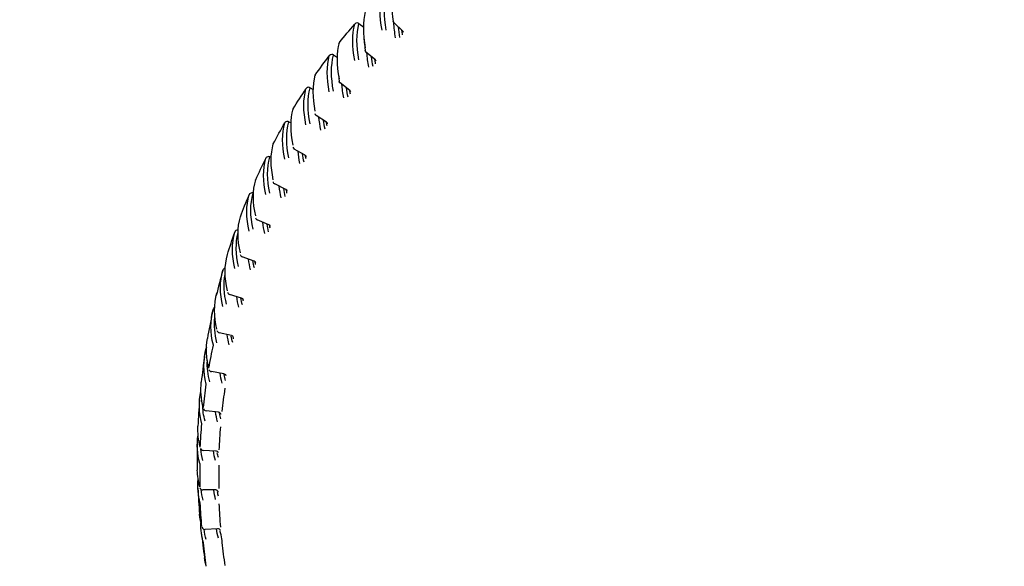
# Model space of a CAD drawing. Header units: millimetres. Extents: x 2985995 to 3127507, y -509231 to -458405.
# Tile 34 of 100: x 3023709 to 3023741, y -484658 to -484640. Entities that reach past the tile are written whole.
import ezdxf

# ---------------------------------------------------------------- set-up
doc = ezdxf.new("R2010")
doc.units = ezdxf.units.MM
doc.header["$LTSCALE"] = 1000
doc.header["$MEASUREMENT"] = 0
doc.layers.add('ELECTRICAL', color=7, linetype='CONTINUOUS')
doc.layers.add('Equipment', color=5, linetype='CONTINUOUS')
doc.styles.add('ARAIL', font='arial.ttf')

msp = doc.modelspace()

# ---------------------------------------------------------------- linework, layer by layer
at = {"layer": 'Equipment'}
for p, q in [((3023719.93047, -484640.45279, 0.02452), (3023720.08966, -484640.5714, 0.02452)), ((3023721.35707, -484640.6968, 0.02452), (3023721.06728, -484640.42119, 0.02452)), ((3023719.10363, -484641.47301, 0.02452), (3023719.23484, -484641.55914, 0.02452)), ((3023720.46816, -484641.63725, 0.02452), (3023720.16124, -484641.37864, 0.02452)), ((3023719.64051, -484642.62696, 0.02452), (3023719.3176, -484642.38635, 0.02452)), ((3023718.34312, -484642.53888, 0.02452), (3023718.44597, -484642.59802, 0.02452)), ((3023718.87715, -484643.66234, 0.02452), (3023718.53942, -484643.44063, 0.02452)), ((3023717.6517, -484643.6465, 0.02452), (3023717.72589, -484643.68353, 0.02452)), ((3023718.18087, -484644.73963, 0.02452), (3023717.82956, -484644.53765, 0.02452)), ((3023717.0319, -484644.79182, 0.02452), (3023717.07715, -484644.81119, 0.02452)), ((3023717.5542, -484645.8549, 0.02452), (3023717.1906, -484645.67341, 0.02452)), ((3023716.48597, -484645.97066, 0.02452), (3023716.50209, -484645.97647, 0.02452)), ((3023716.99943, -484647.0041, 0.02452), (3023716.62487, -484646.84377, 0.02452)), ((3023716.51859, -484648.18302, 0.02452), (3023716.13443, -484648.04446, 0.02452)), ((3023716.11342, -484649.38739, 0.02452), (3023715.72109, -484649.27112, 0.02452)), ((3023715.78541, -484650.61281, 0.02452), (3023715.38634, -484650.51927, 0.02452)), ((3023715.53575, -484651.85482, 0.02452), (3023715.13143, -484651.78435, 0.02452)), ((3023715.36538, -484653.1089, 0.02452), (3023714.95728, -484653.06177, 0.02452)), ((3023715.2749, -484654.37046, 0.02452), (3023714.86453, -484654.34685, 0.02452)), ((3023715.26465, -484655.63492, 0.02452), (3023714.85352, -484655.63492, 0.02452)), ((3023715.33469, -484656.89766, 0.02452), (3023714.92431, -484656.92127, 0.02452))]:
    msp.add_line(p, q, dxfattribs=at)
for centre, radius, start, end in [((3023719.87072, -484640.53297, 0.02452), 0.1, 90, 139.486892), ((3023719.87072, -484640.53297, 0.02452), 0.1, 53.310013, 90), ((3023721.13619, -484640.34872, 0.02452), 0.1, 189.299544, 226.436999), ((3023721.32652, -484640.74175, 0.02452), 0.05312, 4.160326, 55.765713), ((3023738.09411, -484640.6755, 0.02452), 39.3899, 268.800575, 359.926239), ((3023736.45308, -484640.63134, 0.02452), 39.43388, 180.658651, 271.186443), ((3023719.37734, -484641.1319, 0.02452), 0.1, 141.553712, 165.569999), ((3023719.04875, -484641.55661, 0.02452), 0.1, 90, 142.990302), ((3023719.04875, -484641.55661, 0.02452), 0.1, 56.716426, 90), ((3023720.22567, -484641.30217, 0.02452), 0.1, 189.928012, 229.883766), ((3023720.43895, -484641.68693, 0.02452), 0.05581, 5.950086, 59.729069), ((3023718.5943, -484642.18277, 0.02452), 0.1, 145.069282, 165.157314), ((3023719.37734, -484642.30616, 0.02452), 0.1, 190.536302, 233.310013), ((3023718.29327, -484642.62558, 0.02452), 0.1, 90, 146.514175), ((3023718.29327, -484642.62558, 0.02452), 0.1, 60.103953, 90), ((3023719.60509, -484642.68585, 0.02452), 0.06719, 10.252428, 59.179367), ((3023717.8794, -484643.27669, 0.02452), 0.1, 148.604905, 164.818135), ((3023718.5943, -484643.35704, 0.02452), 0.1, 191.122654, 236.716426), ((3023717.60704, -484643.73598, 0.02452), 0.1, 90, 150.05775), ((3023717.60704, -484643.73598, 0.02452), 0.1, 63.473787, 90), ((3023717.23526, -484644.40967, 0.02452), 0.1, 152.159628, 164.550356), ((3023717.8794, -484644.45096, 0.02452), 0.1, 191.685243, 240.103953), ((3023716.99255, -484644.88376, 0.02452), 0.1, 90, 153.619942), ((3023716.99255, -484644.88376, 0.02452), 0.1, 66.827342, 90), ((3023716.66422, -484645.57757, 0.02452), 0.1, 155.73218, 164.351583), ((3023717.23526, -484645.58394, 0.02452), 0.1, 192.222168, 243.473787), ((3023716.45205, -484646.06473, 0.02452), 0.1, 90, 157.199355), ((3023716.45205, -484646.06473, 0.02452), 0.1, 70.166226, 90), ((3023717.52768, -484645.92501, 0.02452), 0.07315, 12.552993, 69.329533), ((3023716.16836, -484646.77613, 0.02452), 0.1, 159.320986, 164.219212), ((3023716.66422, -484646.75184, 0.02452), 0.1, 192.731453, 246.827342), ((3023715.9875, -484647.27458, 0.02452), 0.1, 90, 160.794293), ((3023715.9875, -484647.27458, 0.02452), 0.1, 81.24391, 90), ((3023716.97347, -484647.07963, 0.02452), 0.07843, 14.243477, 71.185375), ((3023716.16836, -484647.9504, 0.02452), 0.1, 193.21104, 250.166226), ((3023716.4911, -484648.26518, 0.02452), 0.08639, 16.247086, 71.570517), ((3023737.26959, -484654.56736, 0.02452), 22.6, 164.402909, 166.538607), ((3023715.60062, -484648.50891, 0.02452), 0.1, 101.637011, 164.142585), ((3023715.7495, -484649.17524, 0.02452), 0.1, 193.658783, 253.49222), ((3023716.09325, -484649.47073, 0.02452), 0.08463, 16.399929, 76.246206), ((3023715.2928, -484649.76319, 0.02452), 0.1, 124.177142, 164.192607), ((3023737.26959, -484654.56736, 0.02452), 22.6, 168.024243, 170.162724), ((3023715.40917, -484650.42191, 0.02452), 0.1, 194.072449, 256.807251), ((3023715.77202, -484650.69696, 0.02452), 0.08351, 16.398127, 80.962109), ((3023715.06518, -484651.03287, 0.02452), 0.1, 158.560344, 164.297672), ((3023737.26959, -484654.56736, 0.02452), 22.6, 171.654119, 173.794624), ((3023715.1486, -484651.68584, 0.02452), 0.1, 194.449714, 260.113365), ((3023715.52202, -484651.94511, 0.02452), 0.09105, 18.436653, 81.4446), ((3023737.26959, -484654.56736, 0.02452), 22.6, 175.289923, 177.431657), ((3023714.96875, -484652.96243, 0.02452), 0.1, 194.788163, 263.412709), ((3023737.26959, -484654.56736, 0.02452), 22.6, 178.928927, 181.071073), ((3023714.87027, -484654.24702, 0.02452), 0.1, 195.085286, 266.707499), ((3023715.2724, -484654.46372, 0.02452), 0.09257, 19.383748, 88.599201), ((3023735.11953, -484655.15711, 0.02452), 20.36922, 178.925105, 181.074895), ((3023735.17863, -484655.21336, 0.02452), 19.80949, 178.904601, 181.095399), ((3023737.26959, -484654.56736, 0.02452), 22.6, 182.568343, 184.710077), ((3023714.85352, -484655.53492, 0.02452), 0.1, 195.338488, 270), ((3023714.91857, -484656.82143, 0.02452), 0.1, 195.545087, 273.292501), ((3023715.34155, -484656.99441, 0.02452), 0.09674, 20.680909, 94.159337), ((3023737.26959, -484654.56736, 0.02452), 22.6, 186.205376, 188.345881), ((3023713.22022, -484657.56301, 0.02452), 2.27442, 5.434317, 11.754349)]:
    msp.add_arc(centre, radius, start, end, dxfattribs=at)
at = {"layer": 'Equipment', "extrusion": (0, 0, -1)}
for centre, major_axis, ratio, start_param, end_param in [((3023737.53602, -484654.28135, 0.02452), (-16.53423, 15.40187), 0.23130254, -0.29677586, -0.12765881), ((3023737.60115, -484654.21143, 0.02452), (-16.46107, 15.33372), 0.23130254, -0.29677586, -0.12765881), ((3023736.91604, -484654.90361, 0.02452), (-15.50346, 16.30131), 0.21850801, -0.31039223, -0.21600379), ((3023737.00316, -484654.85338, 0.02452), (-16.53423, 15.40187), 0.23130254, -0.29677586, -0.12765881), ((3023737.26959, -484653.97762, 0.02452), (-22.51928, 0), 0.95105652, 0.6467252, 0.6824101), ((3023737.51737, -484654.26657, 0.02452), (-17.44082, 14.36719), 0.24325307, -0.28232339, -0.11320634), ((3023719.87072, -484640.53297, 0.02452), (-0.07603, 0.06496), 0.23981419, -0.11757242, 0), ((3023737.57795, -484654.19304, 0.02452), (-17.36365, 14.30362), 0.24325307, -0.28232339, -0.11320634), ((3023737.60115, -484654.21143, 0.02452), (-16.16503, 15.05795), 0.23130254, -0.29832827, -0.23283367), ((3023737.66566, -484654.14217, 0.02452), (-16.09188, 14.98982), 0.23130254, -0.29832827, -0.25351914), ((3023736.84724, -484654.96904, 0.02452), (-15.15575, 15.9357), 0.21850801, -0.31194465, -0.29354249), ((3023737.0218, -484654.86816, 0.02452), (-17.44082, 14.36719), 0.24325307, -0.28232339, -0.11320634), ((3023719.37734, -484641.1319, 0.02452), (-0.09685, 0.02492), 0.9637541, -0.00000014, 0.40544313), ((3023719.37734, -484641.1319, 0.02452), (-0.07832, 0.06218), 0.24661448, -0.10879801, 0.00000002), ((3023736.93803, -484654.9233, 0.02452), (-16.46107, 15.33372), 0.23130254, -0.29677586, -0.23554237), ((3023737.26959, -484653.97762, 0.02452), (-22.51928, 0), 0.95105651, 0.58630987, 0.62199478), ((3023737.49782, -484654.25289, 0.02452), (-18.28759, 13.27262), 0.254316, -0.26707973, -0.09796269), ((3023719.04875, -484641.55661, 0.02452), (-0.07985, 0.0602), 0.25114363, -0.10255749, -0.00000002), ((3023737.55362, -484654.17601, 0.02452), (-18.20667, 13.21389), 0.254316, -0.26707973, -0.09796269), ((3023737.57795, -484654.19304, 0.02452), (-17.05137, 14.04638), 0.24325307, -0.2838758, -0.22207741), ((3023737.63795, -484654.1202, 0.02452), (-16.97422, 13.98282), 0.24325307, -0.2838758, -0.24164921), ((3023736.87352, -484654.99256, 0.02452), (-16.09188, 14.98982), 0.23130253, -0.29832825, -0.28102305), ((3023737.04135, -484654.88184, 0.02452), (-18.28759, 13.27262), 0.254316, -0.26707973, -0.09796269), ((3023718.5943, -484642.18277, 0.02452), (-0.09666, 0.02562), 0.9624843, 0, 0.33830664), ((3023718.5943, -484642.18277, 0.02452), (-0.08198, 0.05726), 0.25740744, -0.09333004, -0.00000001), ((3023736.96123, -484654.94169, 0.02452), (-17.36365, 14.30362), 0.24325307, -0.28232339, -0.24973497), ((3023737.55362, -484654.17601, 0.02452), (-17.87923, 12.97625), 0.254316, -0.26863214, -0.20993849), ((3023737.26959, -484653.97762, 0.02452), (-22.51928, 0), 0.95105651, 0.52589467, 0.56157957), ((3023737.47744, -484654.24036, 0.02452), (-19.07006, 12.12152), 0.26445096, -0.2510949, -0.08197785), ((3023718.29327, -484642.62558, 0.02452), (-0.0834, 0.05517), 0.26155653, -0.08678602, 0.00000003), ((3023737.52826, -484654.16042, 0.02452), (-18.98568, 12.06789), 0.26445096, -0.2510949, -0.08197785), ((3023737.60889, -484654.09987, 0.02452), (-17.79833, 12.91753), 0.254316, -0.26863214, -0.22857401), ((3023736.90123, -484655.01452, 0.02452), (-16.97422, 13.98282), 0.24325307, -0.2838758, -0.26749371), ((3023737.06173, -484654.89437, 0.02452), (-19.07006, 12.12152), 0.26445096, -0.2510949, -0.08197785), ((3023717.8794, -484643.27669, 0.02452), (-0.09651, 0.02619), 0.96116042, 0.00000006, 0.27241335), ((3023717.8794, -484643.27669, 0.02452), (-0.08536, 0.05209), 0.26726123, -0.07713662, -0.00000004), ((3023737.26959, -484653.97762, 0.02452), (-22.51928, 0), 0.95105652, 0.46547953, 0.50116443), ((3023737.4563, -484654.22902, 0.02452), (-19.78388, 10.91773), 0.27362096, -0.23442409, -0.06530704), ((3023717.60704, -484643.73598, 0.02452), (-0.08665, 0.04991), 0.27101511, -0.07031172, 0.00000005), ((3023737.50195, -484654.1463, 0.02452), (-19.69634, 10.86942), 0.27362096, -0.23442409, -0.06530704), ((3023737.52826, -484654.16042, 0.02452), (-18.64423, 11.85085), 0.26445096, -0.25264731, -0.19657028), ((3023737.57859, -484654.08124, 0.02452), (-18.55987, 11.79723), 0.26445096, -0.25264731, -0.21441626), ((3023736.93029, -484655.03486, 0.02452), (-17.79833, 12.91753), 0.25431598, -0.26863212, -0.25302946), ((3023737.08287, -484654.90571, 0.02452), (-19.78388, 10.91773), 0.27362096, -0.23442409, -0.06530704), ((3023717.23526, -484644.40967, 0.02452), (-0.09639, 0.02664), 0.95978716, -0.00000011, 0.20772476), ((3023717.23526, -484644.40967, 0.02452), (-0.08843, 0.0467), 0.2761394, -0.0602745, 0.00000006), ((3023737.50195, -484654.1463, 0.02452), (-19.3421, 10.67394), 0.27362096, -0.2359765, -0.18210632), ((3023737.54716, -484654.06438, 0.02452), (-19.25458, 10.62564), 0.27362096, -0.2359765, -0.19928619), ((3023737.26959, -484653.97762, 0.02452), (-22.51928, 0), 0.95105651, 0.40506421, 0.44074912), ((3023737.43448, -484654.21891, 0.02452), (-20.42488, 9.66556), 0.28179255, -0.21712761, -0.04801057), ((3023716.99255, -484644.88376, 0.02452), (-0.08959, 0.04443), 0.27948517, -0.05319347, -0.00000004), ((3023737.4748, -484654.13373, 0.02452), (-20.3345, 9.62279), 0.28179255, -0.21712761, -0.04801057), ((3023736.96059, -484655.05349, 0.02452), (-18.55987, 11.79723), 0.26445094, -0.2526473, -0.2393079), ((3023737.10469, -484654.91581, 0.02452), (-20.42488, 9.66556), 0.28179255, -0.21712761, -0.04801057), ((3023716.66422, -484645.57757, 0.02452), (-0.09629, 0.02697), 0.95836999, 0.00000032, 0.14419835), ((3023716.66422, -484645.57757, 0.02452), (-0.09116, 0.0411), 0.28400985, -0.04280552, 0.00000011), ((3023737.44689, -484654.12274, 0.02452), (-20.8963, 8.33275), 0.28893591, -0.19927081, -0.03015376), ((3023737.4748, -484654.13373, 0.02452), (-19.96879, 9.44973), 0.28179255, -0.21868002, -0.16666709), ((3023737.51472, -484654.04936, 0.02452), (-19.87844, 9.40697), 0.28179255, -0.21868003, -0.18328627), ((3023736.99202, -484655.07035, 0.02452), (-19.25458, 10.62564), 0.27362094, -0.23597647, -0.22409818), ((3023737.26959, -484653.97762, 0.02452), (-22.51928, 0), 0.95105652, 0.34464907, 0.38033397), ((3023737.41206, -484654.21008, 0.02452), (-20.98917, 8.36979), 0.28893591, -0.19927081, -0.03015376), ((3023737.12712, -484654.92465, 0.02452), (-20.98917, 8.36979), 0.28893591, -0.19927081, -0.03015376), ((3023716.16836, -484646.77613, 0.02452), (-0.09623, 0.0272), 0.95691307, -0.00000021, 0.08178589), ((3023737.44689, -484654.12274, 0.02452), (-20.52048, 8.18289), 0.28893591, -0.20082322, -0.15036448), ((3023737.48139, -484654.03623, 0.02452), (-20.42763, 8.14587), 0.28893591, -0.20082322, -0.16651443), ((3023737.26959, -484653.97762, 0.02452), (-22.51928, 0), 0.95105651, 0.28423373, 0.31991863), ((3023737.38912, -484654.20255, 0.02452), (-21.47319, 7.03567), 0.29502497, -0.18092372, -0.01180668), ((3023737.41834, -484654.11337, 0.02452), (-21.37818, 7.00454), 0.29502497, -0.18092372, -0.02209204), ((3023737.02446, -484655.08537, 0.02452), (-19.87844, 9.40697), 0.28179257, -0.21868004, -0.20833406), ((3023737.15006, -484654.93218, 0.02452), (-21.47319, 7.03567), 0.29502497, -0.18092372, -0.01180668), ((3023737.41834, -484654.11337, 0.02452), (-20.9937, 6.87856), 0.29502497, -0.18247613, -0.13330473), ((3023737.44728, -484654.02503, 0.02452), (-20.8987, 6.84744), 0.29502497, -0.18247613, -0.14906603), ((3023737.05779, -484655.0985, 0.02452), (-20.42763, 8.14587), 0.28893591, -0.20082322, -0.1919458), ((3023737.36574, -484654.19635, 0.02452), (-21.87379, 5.66886), 0.30003752, -0.16216074, 0.0069563), ((3023737.38925, -484654.10565, 0.02452), (-21.777, 5.64377), 0.30003752, -0.16216074, -0.0237478), ((3023737.17344, -484654.93837, 0.02452), (-21.87379, 5.66886), 0.30003752, -0.16216074, 0.0069563), ((3023737.38925, -484654.10565, 0.02452), (-21.38535, 5.54227), 0.30003752, -0.16371315, -0.11559038), ((3023737.41253, -484654.01582, 0.02452), (-21.28858, 5.5172), 0.30003752, -0.16371315, -0.13103511), ((3023737.09189, -484655.10969, 0.02452), (-20.8987, 6.84744), 0.2950249, -0.18247608, -0.17497256), ((3023737.34201, -484654.19151, 0.02452), (-22.18827, 4.27541), 0.30395527, -0.1430601, 0.02605694), ((3023715.2928, -484649.76319, 0.02452), (-0.09622, 0.02724), 0.95236272, -0.06370137, 0.0000001), ((3023737.35972, -484654.09962, 0.02452), (-22.0901, 4.25649), 0.30395527, -0.1430601, -0.02514936), ((3023737.19717, -484654.94322, 0.02452), (-22.18827, 4.27541), 0.30395527, -0.1430601, -0.00567294), ((3023737.35972, -484654.09962, 0.02452), (-21.69281, 4.17994), 0.30395527, -0.14461251, -0.09732138), ((3023737.37725, -484654.00862, 0.02452), (-21.59466, 4.16102), 0.30395527, -0.14461251, -0.11472228), ((3023737.12665, -484655.11891, 0.02452), (-21.28858, 5.5172), 0.30003754, -0.16371316, -0.1571319), ((3023737.31802, -484654.18804, 0.02452), (-22.41449, 2.86167), 0.30676391, -0.12370326, 0.04541379), ((3023715.06518, -484651.03287, 0.02452), (-0.09627, 0.02706), 0.95080432, -0.12215603, 0), ((3023737.26959, -484655.15711, 0.02452), (-22.51928, 0), 0.95105651, 0.16340327, 0.19908818), ((3023737.32986, -484654.0953, 0.02452), (-22.31531, 2.84901), 0.30676391, -0.12370326, -0.02630543), ((3023737.32986, -484654.0953, 0.02452), (-21.91398, 2.79777), 0.30676391, -0.12525567, -0.07859564), ((3023737.34158, -484654.00345, 0.02452), (-21.81482, 2.78511), 0.30676392, -0.12525567, -0.09720266), ((3023737.29385, -484654.18595, 0.02452), (-22.55086, 1.43427), 0.30845321, -0.10417417, 0.04812616), ((3023737.22116, -484654.94669, 0.02452), (-22.41449, 2.86167), 0.30676391, -0.12370326, -0.00573078), ((3023737.26959, -484655.15711, 0.02452), (-22.51928, 0), 0.95105652, 0.10298805, 0.13867295), ((3023737.26959, -484655.21336, 0.02452), (-21.90045, 0), 0.95105652, 0.10264767, 0.13901331), ((3023737.29978, -484654.0927, 0.02452), (-22.45108, 1.42793), 0.30845321, -0.10417417, -0.02722096), ((3023737.29978, -484654.0927, 0.02452), (-22.04731, 1.40225), 0.30845321, -0.10572658, -0.05950918), ((3023737.30565, -484654.00035, 0.02452), (-21.94754, 1.3959), 0.30845321, -0.10572658, -0.08012397), ((3023737.24533, -484654.94878, 0.02452), (-22.55086, 1.43427), 0.30845321, -0.10417417, -0.00576565), ((3023737.26959, -484655.15711, 0.02452), (-22.51928, 0), 0.95105652, 0.04257279, 0.07825769), ((3023737.26959, -484655.21336, 0.02452), (-21.90045, 0), 0.95105652, 0.04223243, 0.07859807), ((3023737.26959, -484654.18525, 0.02452), (-22.59643, 0), 0.30901699, -0.08455852, 0.04803126), ((3023737.26959, -484654.09184, 0.02452), (-22.49644, 0), 0.30901699, -0.08455852, -0.0292991), ((3023737.26959, -484654.09184, 0.02452), (-22.09185, 0), 0.309017, -0.08611093, -0.04015592), ((3023737.26959, -484653.99931, 0.02452), (-21.99189, 0), 0.30901699, -0.08611093, -0.06365633), ((3023737.26959, -484654.94948, 0.02452), (-22.59643, 0), 0.30901699, -0.08455852, -0.0057773), ((3023737.24533, -484654.18595, 0.02452), (-22.55086, -1.43427), 0.30845321, -0.06494288, 0.04801146), ((3023737.2394, -484654.0927, 0.02452), (-22.45108, -1.42793), 0.30845321, -0.06494288, -0.01396175), ((3023737.2394, -484654.0927, 0.02452), (-22.04731, -1.40225), 0.30845321, -0.06649529, -0.02135828), ((3023737.23353, -484654.00035, 0.02452), (-21.94754, -1.3959), 0.3084532, -0.06649529, -0.04486081), ((3023737.26959, -484655.15711, 0.02452), (-22.51928, 0), 0.95105652, -0.0782577, -0.0425728), ((3023737.26959, -484655.21336, 0.02452), (-21.90045, 0), 0.95105651, -0.07859805, -0.04223241), ((3023737.29385, -484654.94878, 0.02452), (-22.55086, -1.43427), 0.30845321, -0.06494288, -0.00576565), ((3023737.22116, -484654.18804, 0.02452), (-22.41449, -2.86167), 0.30676391, -0.04541379, 0.04806693), ((3023737.20932, -484654.0953, 0.02452), (-21.91398, -2.79777), 0.30676391, -0.0469662, -0.00101119), ((3023737.20932, -484654.0953, 0.02452), (-22.31531, -2.84901), 0.30676391, -0.04541379, 0.00391587), ((3023737.19759, -484654.00345, 0.02452), (-21.81482, -2.78511), 0.30676391, -0.0469662, -0.02638309), ((3023737.26959, -484655.15711, 0.02452), (-22.51928, 0), 0.95105652, -0.13867294, -0.10298804), ((3023737.26959, -484655.21336, 0.02452), (-21.90045, 0), 0.95105652, -0.13901331, -0.10264767), ((3023737.31802, -484654.94669, 0.02452), (-22.41449, -2.86167), 0.30676391, -0.04541379, -0.00573078)]:
    msp.add_ellipse(centre, major_axis=major_axis, ratio=ratio, start_param=start_param, end_param=end_param, dxfattribs=at)
at = {"layer": 'Equipment'}
for points, knots in [([(3023718.91234, -484643.71188, 0.02452), (3023718.91212, -484643.71041, 0.02452), (3023718.91107, -484643.70416, 0.02452), (3023718.9015, -484643.68222, 0.02452), (3023718.88675, -484643.67048, 0.02452), (3023718.87699, -484643.66254, 0.02452)], [0, 0, 0, 0, 0.1032172, 0.51370915, 1, 1, 1, 1]), ([(3023718.22078, -484644.79158, 0.02452), (3023718.22059, -484644.7904, 0.02452), (3023718.21965, -484644.78498, 0.02452), (3023718.21086, -484644.76549, 0.02452), (3023718.1955, -484644.7467, 0.02452), (3023718.1831, -484644.74183, 0.02452), (3023718.18051, -484644.74082, 0.02452)], [0, 0, 0, 0, 0.08313142, 0.44399992, 0.90034437, 1, 1, 1, 1]), ([(3023715.44405, -484653.17104, 0.02452), (3023715.44396, -484653.17063, 0.02452), (3023715.44364, -484653.16941, 0.02452), (3023715.44045, -484653.16055, 0.02452), (3023715.43074, -484653.1439, 0.02452), (3023715.41059, -484653.12427, 0.02452), (3023715.38576, -484653.11107, 0.02452), (3023715.37043, -484653.1106, 0.02452), (3023715.36534, -484653.1105, 0.02452)], [0, 0, 0, 0, 0.06049063, 0.19501437, 0.36689999, 0.6121961, 0.88939244, 1, 1, 1, 1]), ([(3023715.3557, -484655.69754, 0.02452), (3023715.35571, -484655.69754, 0.02452), (3023715.35567, -484655.69743, 0.02452), (3023715.35398, -484655.69236, 0.02452), (3023715.34828, -484655.68045, 0.02452), (3023715.33421, -484655.66146, 0.02452), (3023715.30928, -484655.64382, 0.02452), (3023715.28319, -484655.63429, 0.02452), (3023715.26879, -484655.63585, 0.02452), (3023715.26485, -484655.63631, 0.02452)], [0, 0, 0, 0, 0.05680804, 0.1597733, 0.26861149, 0.45478838, 0.67740592, 0.9240586, 1, 1, 1, 1])]:
    msp.add_open_spline(points, degree=3, knots=knots, dxfattribs=at)

# ---------------------------------------------------------------- texts
at = {"layer": 'ELECTRICAL', "color": 7, "insert": (3023148.25629, -484467.51733, 0), "char_height": 50, "width": 674.1996605, "attachment_point": 1, "style": 'ARAIL'}
msp.add_mtext('2Nos.5/15Amp.\\PSwitch Socket @1100mm Ht.FFL.', dxfattribs=at)

doc.saveas('drawing.dxf')
